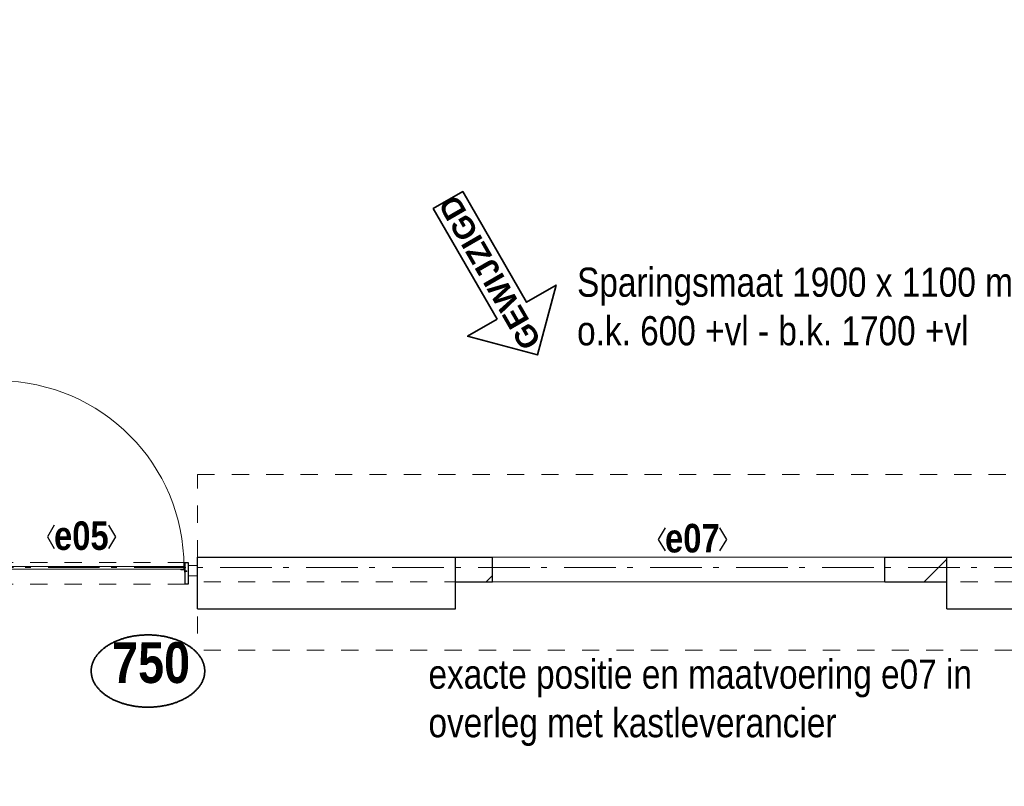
# Model space of a CAD drawing. Header units: millimetres. Extents: x 274611 to 749520, y 175257 to 298905.
# Tile 166 of 251: x 717935 to 722705, y 199649 to 203363. Entities that reach past the tile are written whole.
import ezdxf
from ezdxf.enums import TextEntityAlignment as Align

# ---------------------------------------------------------------- set-up
doc = ezdxf.new("R2010")
doc.units = ezdxf.units.MM
doc.header["$LTSCALE"] = 400
doc.header["$PDMODE"] = 1
doc.header["$PDSIZE"] = 15
for name, pattern in [('STYLE_01', [0.416641, 0.208282, -0.208359]), ('STYLE_06', [1.041641, 0.625, -0.208282, 0.069427, -0.138931]), ('STYLE_21', [0.138889, 0.069444, -0.069444])]:
    doc.linetypes.add(name, pattern=pattern)
for name, color, linetype, lineweight in [('Binnenkozijnen', 140, 'Continuous', 15), ('Detailaanduiding', 5, 'Continuous', 70), ('Kozijnmerken', 43, 'Continuous', 9), ('mat-beton (ihwg)', 5, 'Continuous', 25), ('mat-glas-hor', 5, 'Continuous', 15), ('mat-kalkzandsteen', 5, 'Continuous', 25), ('mat-naaldhout', 140, 'Continuous', 15), ('mat-scheidingswand-horizontaal', 5, 'Continuous', 25), ('mat-staal', 5, 'Continuous', 25), ('None', 7, 'Continuous', 9), ('Wijzigingspijlen', 43, 'Continuous', 9)]:
    doc.layers.add(name, color=color, linetype=linetype, lineweight=lineweight)
doc.styles.add('Abadi MT Condensed Light', font='txt', dxfattribs={"height": 176.388889})
doc.styles.add('Arial (bold)', font='arialbd.ttf', dxfattribs={"height": 132.291667})
doc.styles.add('Arial Narrow (bold)', font='ARIALNB.TTF', dxfattribs={"height": 172.861111})
doc.styles.get("Standard").update_dxf_attribs({"font": 'arial.ttf'})

# ---------------------------------------------------------------- blocks, each defined once
blk = doc.blocks.new('*X170')
at = {"layer": 'None', "lineweight": 25}
blk.add_line((967, -22.9), (967.7, -22.2), dxfattribs=at)
blk = doc.blocks.new('*X171')
at = {"layer": 'None', "lineweight": 25}
blk.add_line((967.5, -22.4), (969.6, -20.4), dxfattribs=at)
blk = doc.blocks.new('*U172')
at = {"layer": 'None', "color": 8, "lineweight": 5}
for radius in [8, 6]:
    blk.add_circle((962, 19.5), radius, dxfattribs=at)
blk = doc.blocks.new('*U173')
at = {"layer": 'None', "color": 8, "lineweight": 5}
for points in [[(957.2, 19.5), (957.2, -5.5), (920, -5.5), (920, -2.5), (954.2, -2.5), (954.2, 19.5)], [(967, 19.5), (970, 19.5), (970, -5.5), (967, -5.5)]]:
    blk.add_lwpolyline(points, close=True, dxfattribs=at)
at = {"layer": 'None', "color": 7}
blk.add_blockref('*U172', (0, 0), dxfattribs=at)
blk = doc.blocks.new('binnenzeskantschroef voor glaslat')
at = {"layer": 'None', "color": 43, "linetype": 'STYLE_21', "lineweight": 9}
for p, q in [((-1.25, 2.5), (-3.75, 0)), ((1.25, 2.5), (3.75, 0))]:
    blk.add_line(p, q, dxfattribs=at)
at = {"layer": 'None', "color": 43, "linetype": 'Continuous', "lineweight": 9}
blk.add_line((-3.75, 0), (3.75, 0), dxfattribs=at)
at = {"layer": 'None', "color": 43, "linetype": 'STYLE_21', "lineweight": 9}
blk.add_lwpolyline([(-1.25, 12.5), (-1.25, 2.5), (1.25, 2.5), (1.25, 12.5)], close=True, dxfattribs=at)
blk = doc.blocks.new('OB - deur as 2 _ A _ F (2D)')
at = {"layer": 'mat-glas-hor', "color": 140, "lineweight": 15}
blk.add_lwpolyline([(65.4, -5.5), (965, -5.5), (965, -17.5), (65.4, -17.5)], close=True, dxfattribs=at)
at = {"layer": 'mat-kalkzandsteen', "color": 43, "lineweight": 9}
for p, q in [((63, -29.1), (63, -32.5)), ((76.5, -20.5), (69.3, -20.5)), ((953.5, -20.5), (960.7, -20.5)), ((967, -29.1), (967, -32.5))]:
    blk.add_line(p, q, dxfattribs=at)
at = {"layer": 'mat-kalkzandsteen', "color": 8, "lineweight": 5}
for p, q in [((985, -10), (1002, -60)), ((985, -60), (995, -10))]:
    blk.add_line(p, q, dxfattribs=at)
for points, knots in [([(999.7, -10), (999.7, -5), (999.7, 0), (992, -2.4), (985, 0), (985, -5), (985, -10), (992.3, -10), (999.7, -10)], [0, 0, 0, 0.201598, 0.201598, 0.502704, 0.502704, 0.704302, 0.704302, 1, 1, 1]), ([(1004.1, -60), (1004.1, -65), (1004.1, -70), (994.2, -67.6), (985, -70), (985, -65), (985, -60), (994.5, -60), (1004.1, -60)], [0, 0, 0, 0.171388, 0.171388, 0.50181, 0.50181, 0.673198, 0.673198, 1, 1, 1])]:
    blk.add_open_spline(points, degree=2, knots=knots, dxfattribs=at)
at = {"layer": 'mat-naaldhout', "lineweight": 15}
blk.add_lwpolyline([(0, 0), (45, 0), (45, -50), (0, -50)], close=True, dxfattribs=at)
at = {"layer": 'mat-staal', "color": 43, "lineweight": 9}
for p, q in [((60, -22.2), (60, -32.5)), ((60, -32.5), (63, -32.5)), ((63, -22.2), (63, -29.5)), ((80, -17.5), (64.7, -17.5)), ((72.5, -20.5), (64.7, -20.5)), ((80, -20.5), (75.5, -20.5)), ((80, -17.5), (80, -20.5)), ((950, -17.5), (950, -20.5)), ((965.3, -17.5), (950, -17.5)), ((954.5, -20.5), (950, -20.5)), ((965.3, -20.5), (957.5, -20.5)), ((967, -29.5), (967, -22.2)), ((970, -32.5), (967, -32.5)), ((970, -32.5), (970, -22.2))]:
    blk.add_line(p, q, dxfattribs=at)
at = {"layer": 'mat-staal', "color": 92, "lineweight": 25}
for points in [[(60, 15), (45, 15), (45, -90), (60, -90)], [(970, 15), (985, 15), (985, -90), (970, -90)]]:
    blk.add_lwpolyline(points, close=True, dxfattribs=at)
at = {"layer": 'mat-staal', "color": 43, "lineweight": 9}
for centre, radius, start, end in [((64.9, -22.4), 4.94, 90, 180), ((64.9, -22.4), 1.94, 90, 180), ((965.1, -22.4), 4.94, 0, 90), ((965.1, -22.4), 1.94, 0, 90)]:
    blk.add_arc(centre, radius, start, end, dxfattribs=at)
at = {"layer": 'None', "color": 43, "lineweight": 9}
blk.add_line((962, 19.5), (962, 894.1), dxfattribs=at)
at = {"layer": 'None', "color": 8, "linetype": 'STYLE_01', "lineweight": 5}
for p, q in [((60, 15), (965, 15)), ((60, -90), (970, -90))]:
    blk.add_line(p, q, dxfattribs=at)
at = {"layer": 'None', "color": 8, "lineweight": 5}
blk.add_lwpolyline([(920, -17.5), (948, -17.5), (948, -22.5), (920, -22.5)], close=True, dxfattribs=at)
at = {"layer": 'None', "color": 43, "lineweight": 9}
blk.add_arc((965, -5.5), 899.6, 90.3876, 180, dxfattribs=at)
at = {"layer": 'mat-staal', "color": 43}
for name in ['*X170', '*X171']:
    blk.add_blockref(name, (0, 0), dxfattribs=at)
at = {"layer": 'None', "color": 7}
blk.add_blockref('*U173', (0, 0), dxfattribs=at)
at = {"layer": 'None', "color": 7, "xscale": -1, "rotation": 90}
blk.add_blockref('binnenzeskantschroef voor glaslat', (63, -27.5), dxfattribs=at)
at = {"layer": 'None', "color": 7, "rotation": 270}
blk.add_blockref('binnenzeskantschroef voor glaslat', (967, -27.5), dxfattribs=at)
blk = doc.blocks.new('Kozijnmerk 50')
at = {"layer": 'Kozijnmerken', "color": 92, "linetype": 'Continuous', "lineweight": 25}
for points in [[(-132.2, 50.6), (-164.8, -5.8), (-132.2, -62.1)], [(132.2, 50.6), (164.8, -5.8), (132.2, -62.1)]]:
    blk.add_lwpolyline(points, dxfattribs=at)
at = {"layer": 'None', "color": 43, "style": 'Arial Narrow (bold)'}
blk.add_attdef('merk', text='', height=138.3, dxfattribs=at).set_placement((0, 0), align=Align.MIDDLE_CENTER)
blk = doc.blocks.new('*X2661')
at = {"layer": 'None', "lineweight": 9}
blk.add_line((33289.8, -27380), (33321.1, -27348.7), dxfattribs=at)
blk = doc.blocks.new('*X2662')
at = {"layer": 'None', "lineweight": 9}
blk.add_line((35411.1, -27380), (35521.1, -27270), dxfattribs=at)
blk = doc.blocks.new('Detail')
at = {"layer": 'Detailaanduiding', "color": 1, "linetype": 'Continuous', "lineweight": 35}
blk.add_open_spline([(-134.1, 153.9), (-70.3, 177.4), (77, 177.4), (140.9, 153.9), (204.7, 130.5), (241.5, 89.9), (278.4, 49.3), (278.4, 2.4), (278.4, -44.5), (241.5, -85.1), (204.7, -125.7), (140.9, -149.2), (77, -172.6), (-70.3, -172.6), (-134.1, -149.2), (-198, -125.7), (-234.8, -85.1), (-271.6, -44.5), (-271.6, 2.4), (-271.6, 49.3), (-234.8, 89.9), (-198, 130.5), (-134.1, 153.9)], degree=2, knots=[0, 0, 0, 0.097932, 0.195864, 0.195864, 0.280023, 0.280023, 0.347931, 0.347931, 0.415846, 0.415846, 0.5, 0.5, 0.597932, 0.695864, 0.695864, 0.780023, 0.780023, 0.847931, 0.847931, 0.915846, 0.915846, 1, 1, 1], dxfattribs=at)
at = {"layer": 'Detailaanduiding', "style": 'Arial Narrow (bold)'}
blk.add_attdef('Detail', text='', height=197.6, dxfattribs=at).set_placement((-170.2, 142.2), align=Align.TOP_LEFT)
at = {"layer": 'None', "color": 0, "flags": 1}
blk.add_attdef('Fragment', (-271.6, -528.2), '', height=197.6, dxfattribs=at)
blk = doc.blocks.new('Wijzigingspijl')
at = {"layer": 'None', "linetype": 'Continuous', "lineweight": 5}
blk.add_point((0, 0), dxfattribs=at)
at = {"layer": 'Wijzigingspijlen', "color": 1, "linetype": 'Continuous', "lineweight": 35}
blk.add_lwpolyline([(-82.5, -1485), (-247.5, -1485), (0, -1732.5), (247.5, -1485), (82.5, -1485), (82.5, -866.25), (-82.5, -866.25)], close=True, dxfattribs=at)
at = {"layer": 'Wijzigingspijlen', "color": 8, "insert": (0, -1271.25), "char_height": 105.833, "attachment_point": 5, "rotation": 90, "style": 'Arial (bold)'}
blk.add_mtext('GEWIJZIGD', dxfattribs=at)

msp = doc.modelspace()

# ---------------------------------------------------------------- linework, layer by layer
at = {"layer": 'Binnenkozijnen', "color": 140, "linetype": 'STYLE_01', "lineweight": 15}
for p, q in [((718796.28989, 201158.74408), (726076.28989, 201158.74408)), ((718796.28989, 200758.74408), (718796.28989, 201158.74408)), ((718796.28989, 200758.74408), (726076.28989, 200758.74408)), ((718796.28989, 200638.74408), (718796.28989, 200308.74408)), ((726076.28989, 200638.74408), (718796.28989, 200638.74408)), ((726076.28989, 200308.74408), (718796.28989, 200308.74408))]:
    msp.add_line(p, q, dxfattribs=at)
at = {"layer": 'mat-beton (ihwg)', "lineweight": 25}
for p, q in [((718796.28989, 200758.74408), (720046.28989, 200758.74408)), ((718796.28989, 200508.74408), (718796.28989, 200758.74408)), ((720046.28989, 200508.74408), (720046.28989, 200758.74408)), ((722426.28989, 200758.74408), (723476.28989, 200758.74408)), ((722426.28989, 200508.74408), (722426.28989, 200758.74408)), ((718796.28989, 200508.74408), (720046.28989, 200508.74408)), ((722426.28989, 200508.74408), (723476.28989, 200508.74408))]:
    msp.add_line(p, q, dxfattribs=at)
at = {"layer": 'mat-kalkzandsteen', "lineweight": 25}
for p, q in [((720046.28989, 200758.74408), (720226.28989, 200758.74408)), ((720046.28989, 200638.74408), (720046.28989, 200758.74408)), ((720226.28989, 200638.74408), (720226.28989, 200758.74408)), ((722126.28989, 200758.74408), (722426.28989, 200758.74408)), ((722126.28989, 200638.74408), (722126.28989, 200758.74408)), ((722426.28989, 200638.74408), (722426.28989, 200758.74408)), ((720046.28989, 200638.74408), (720226.28989, 200638.74408)), ((722126.28989, 200638.74408), (722426.28989, 200638.74408))]:
    msp.add_line(p, q, dxfattribs=at)
at = {"layer": 'None', "color": 43, "linetype": 'STYLE_06', "lineweight": 9}
msp.add_line((749155.23053, 200708.74408), (715435.32989, 200708.74408), dxfattribs=at)
at = {"layer": 'None', "color": 8, "lineweight": 5}
msp.add_lwpolyline([(720226.28989, 200758.74408), (722126.28989, 200758.74408), (722126.28989, 200638.74408), (720226.28989, 200638.74408)], close=True, dxfattribs=at)

# ---------------------------------------------------------------- block references
at = {"layer": 'Detailaanduiding', "color": 7}
msp.add_blockref('Detail', (718553.28398, 200204.78032), dxfattribs=at).add_auto_attribs({'Detail': '750'})
at = {"layer": 'Kozijnmerken', "color": 7}
for p, values in [((718233.98513, 200863.16571), {'merk': 'e05'}), ((721193.98513, 200850.94406), {'merk': 'e07'})]:
    msp.add_blockref('Kozijnmerk 50', p, dxfattribs=at).add_auto_attribs(values)
at = {"layer": 'mat-kalkzandsteen'}
for name in ['*X2662', '*X2661']:
    msp.add_blockref(name, (686905.23053, 228018.74408), dxfattribs=at)
at = {"layer": 'mat-scheidingswand-horizontaal', "color": 7, "rotation": 30.00000000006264}
msp.add_blockref('Wijzigingspijl', (719576.92077, 203238.93858), dxfattribs=at)
at = {"layer": 'None', "color": 7, "xscale": -1}
msp.add_blockref('OB - deur as 2 _ A _ F (2D)', (718796.28989, 200718.74361), dxfattribs=at)

# ---------------------------------------------------------------- texts
at = {"layer": 'None', "color": 140, "insert": (720635.6189, 202161.5913), "char_height": 141.1111111, "attachment_point": 1, "style": 'Abadi MT Condensed Light'}
msp.add_mtext('Sparingsmaat 1900 x 1100 mm\\Po.k. 600 +vl - b.k. 1700 +vl', dxfattribs=at)
at = {"layer": 'None', "color": 140, "insert": (719915.61522, 200262.81883), "char_height": 141.1111111, "width": 2721.2046173, "attachment_point": 1, "style": 'Abadi MT Condensed Light'}
msp.add_mtext('exacte positie en maatvoering e07 in overleg met kastleverancier', dxfattribs=at)

doc.saveas('drawing.dxf')
